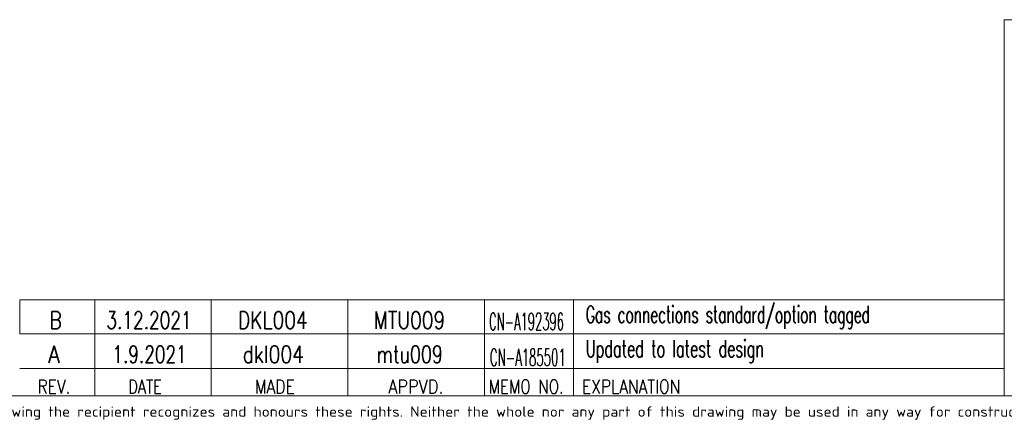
# Model space of a CAD drawing. Header units: inches. Extents: x 0 to 29700, y -16 to 21000.
# Tile 127 of 212: x 13000 to 20200, y 48 to 3000. Entities that reach past the tile are written whole.
import ezdxf

# ---------------------------------------------------------------- set-up
doc = ezdxf.new("R2010")
doc.units = ezdxf.units.IN
for name, color, linetype, true_color in [('1', 7, 'Continuous', 0xffffff), ('210', 7, 'Continuous', 0xffffff), ('254', 7, 'Continuous', 0xffffff)]:
    doc.layers.add(name, color=color, linetype=linetype, true_color=true_color)
doc.styles.add('iso-1', font='isocp.shx')
doc.styles.add('latin_extended', font='simplex.shx')

msp = doc.modelspace()

# ---------------------------------------------------------------- linework, layer by layer
at = {"layer": '1', "color": 7, "linetype": 'Continuous', "lineweight": 18}
for q in [(29450, 3000), (20200, 250)]:
    msp.add_line((20200, 3000), q, dxfattribs=at)
at = {"layer": '210', "color": 7, "linetype": 'Continuous', "lineweight": 18}
for p, q in [((20200, 3000), (29450, 3000)), ((20200, 250), (20200, 3000)), ((250, 250), (29450, 250))]:
    msp.add_line(p, q, dxfattribs=at)
at = {"layer": '254', "color": 7, "linetype": 'Continuous', "lineweight": 18}
for p, q in [((12999.988, 701.851), (12999.988, 951.851)), ((20199.995, 450), (12999.995, 450))]:
    msp.add_line(p, q, dxfattribs=at)
at = {"layer": '254', "color": 7, "linetype": 'Continuous', "lineweight": 13}
for p, q in [((20199.988, 951.851), (12999.988, 951.851)), ((20199.988, 701.851), (12999.987, 701.851)), ((20200, 701.851), (13000, 701.851))]:
    msp.add_line(p, q, dxfattribs=at)
at = {"layer": '254', "color": 3, "linetype": 'Continuous', "lineweight": 18}
for p, q in [((13549.988, 951.851), (13549.988, 701.851)), ((14399.988, 701.851), (14399.988, 951.851)), ((15399.988, 951.851), (15399.988, 701.851)), ((16399.988, 701.851), (16399.988, 951.851)), ((17049.994, 951.851), (17049.988, 701.851)), ((20199.994, 951.851), (20199.988, 701.851)), ((13549.976, 701.851), (13549.976, 251.851)), ((14399.976, 251.851), (14399.976, 701.851)), ((15399.976, 701.851), (15399.976, 251.851)), ((16399.976, 251.851), (16399.976, 701.851)), ((17049.976, 701.851), (17049.976, 251.851))]:
    msp.add_line(p, q, dxfattribs=at)
at = {"layer": '254', "color": 3, "linetype": 'Continuous', "lineweight": 13}
for p, q in [((20199.976, 251.851), (20199.963, 701.851)), ((20200, 250), (13000, 250))]:
    msp.add_line(p, q, dxfattribs=at)

# ---------------------------------------------------------------- texts
at = {"layer": '210', "color": 211, "linetype": 'Continuous', "lineweight": 13, "insert": (9212.46, 73.823), "char_height": 75, "attachment_point": 7, "line_spacing_factor": 0.963855, "style": 'iso-1'}
msp.add_mtext('\\W1.2083;Copyright Wärtsilä. All rights reserved. By taking possession of the drawing the recipient recognizes and honours these rights. Neither the whole nor any part of this drawing may be used in any way for construction, fabrication, marketing or any other', dxfattribs=at)
at = {"layer": '254', "color": 3, "linetype": 'Continuous', "lineweight": 18, "char_height": 125, "attachment_point": 7, "line_spacing_factor": 0.963855, "style": 'latin_extended'}
for s, insert in [('\\W0.8203;B', (13216.72, 740.372)), ('\\W0.7284;3.12.2021', (13633.693, 740.372)), ('\\W0.8002;DKL004', (14596.364, 740.372)), ('\\W0.7965;MTU009', (15590.387, 740.372)), ('\\W0.5948;Gas connections standard/option tagged', (17139.911, 740.372)), ('\\W0.4938;CN-A192396', (16432.385, 729.997)), ('\\W0.8818;A', (13209.483, 490.372)), ('\\W0.7240;1.9.2021', (13678.199, 490.372)), ('\\W0.8021;dkl004', (14631.233, 490.372)), ('\\W0.7468;mtu009', (15610.124, 490.372)), ('\\W0.5007;CN-A185501', (16437.935, 468.496)), ('\\W0.6187;Updated to latest design', (17139.911, 490.372))]:
    msp.add_mtext(s, dxfattribs=dict(at, insert=insert))
at = {"layer": '254', "color": 211, "linetype": 'Continuous', "lineweight": 18, "char_height": 100, "attachment_point": 7, "line_spacing_factor": 0.963855, "style": 'latin_extended'}
for s, insert in [('\\W0.8203;REV.', (13131.237, 267.207)), ('\\W0.7715;DATE', (13794.049, 267.207)), ('\\W0.8285;MADE', (14719.596, 267.207)), ('\\W0.8648;APPVD.', (15695.145, 267.207)), ('\\W0.8075;MEMO NO.', (16428.738, 267.207)), ('\\W0.8275;EXPLANATION', (17111.062, 267.207))]:
    msp.add_mtext(s, dxfattribs=dict(at, insert=insert))

doc.saveas('drawing.dxf')
